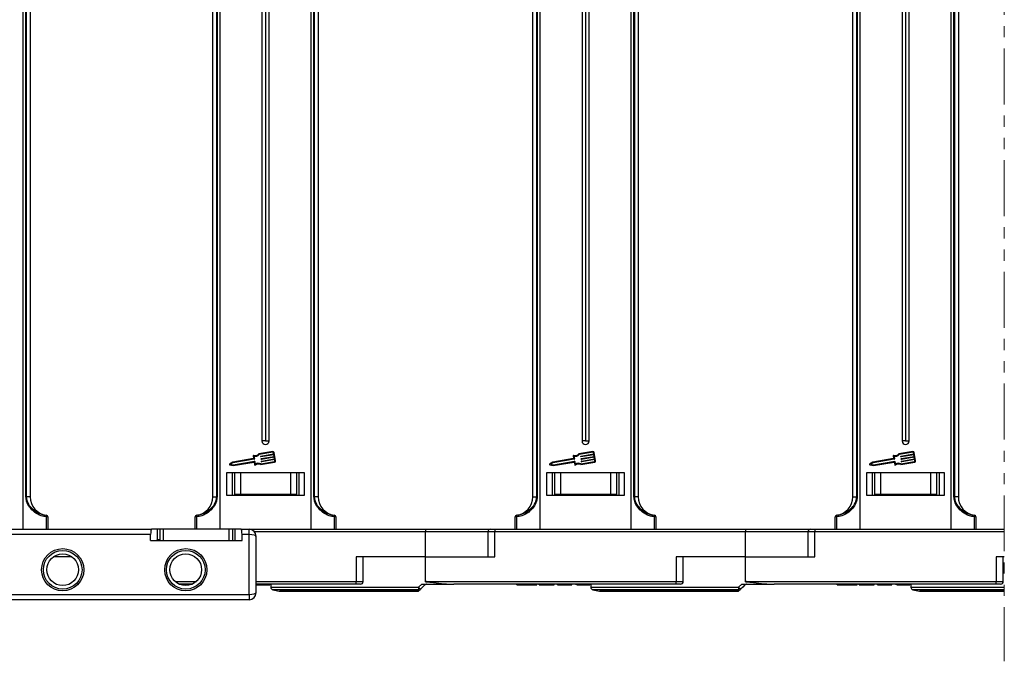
# Model space of a CAD drawing. Header units: millimetres. Extents: x -608 to 1473, y -502 to 956.
# Tile 13 of 52: x 538 to 818, y -202 to -19. Entities that reach past the tile are written whole.
import ezdxf

# ---------------------------------------------------------------- set-up
doc = ezdxf.new("R2010")
doc.units = ezdxf.units.MM
doc.linetypes.add('PHANTOM2', pattern=[31.75, 15.875, -3.175, 3.175, -3.175, 3.175, -3.175])

msp = doc.modelspace()

# ---------------------------------------------------------------- linework, layer by layer
at = {"color": 3, "linetype": 'PHANTOM2', "lineweight": 9}
msp.add_line((817.572, 162.919), (817.57, -201.728), dxfattribs=at)
at = {"color": 7, "linetype": 'Continuous', "lineweight": 25}
for p, q in [((538.612, -164.22), (538.612, -14.22)), ((539.376, -155.024), (539.376, -14.22)), ((539.491, -14.22), (539.491, -155.024)), ((540.612, -14.22), (540.612, -155.024)), ((592.503, -155.024), (592.503, -14.22)), ((593.624, -155.024), (593.624, -14.22)), ((593.739, -14.22), (593.739, -155.024)), ((594.503, -14.22), (594.503, -164.22)), ((606.503, -14.22), (606.503, -139.12)), ((607.503, -14.22), (607.503, -139.12)), ((608.503, -139.12), (608.503, -14.22)), ((620.503, -164.22), (620.503, -14.22)), ((621.267, -155.024), (621.267, -14.22)), ((621.382, -14.22), (621.382, -155.024)), ((622.503, -14.22), (622.503, -155.024)), ((683.503, -155.024), (683.503, -14.22)), ((684.624, -155.024), (684.624, -14.22)), ((684.739, -14.22), (684.739, -155.024)), ((685.503, -14.22), (685.503, -164.22)), ((697.503, -14.22), (697.503, -139.12)), ((698.503, -14.22), (698.503, -139.12)), ((699.503, -139.12), (699.503, -14.22)), ((711.503, -164.22), (711.503, -14.22)), ((712.267, -155.024), (712.267, -14.22)), ((712.382, -14.22), (712.382, -155.024)), ((713.503, -14.22), (713.503, -155.024)), ((774.503, -155.024), (774.503, -14.22)), ((775.624, -155.024), (775.624, -14.22)), ((775.739, -14.22), (775.739, -155.024)), ((776.503, -14.22), (776.503, -164.22)), ((788.503, -14.22), (788.503, -139.12)), ((789.503, -14.22), (789.503, -139.12)), ((790.503, -139.12), (790.503, -14.22)), ((802.503, -164.22), (802.503, -14.22)), ((803.267, -155.024), (803.267, -14.22)), ((803.382, -14.22), (803.382, -155.024)), ((804.503, -14.22), (804.503, -155.024)), ((607.503, -139.12), (606.503, -139.12)), ((607.503, -139.12), (608.503, -139.12)), ((698.503, -139.12), (697.503, -139.12)), ((698.503, -139.12), (699.503, -139.12)), ((789.503, -139.12), (788.503, -139.12)), ((789.503, -139.12), (790.503, -139.12)), ((609.592, -142.129), (605.606, -142.81)), ((609.626, -142.33), (605.703, -143.001)), ((609.813, -142.816), (609.744, -142.414)), ((610.357, -144.792), (609.945, -142.379)), ((700.592, -142.129), (696.606, -142.81)), ((700.626, -142.33), (696.703, -143.001)), ((700.813, -142.816), (700.744, -142.414)), ((701.357, -144.792), (700.945, -142.379)), ((791.592, -142.129), (787.606, -142.81)), ((791.626, -142.33), (787.703, -143.001)), ((791.813, -142.816), (791.744, -142.414)), ((792.357, -144.792), (791.945, -142.379)), ((598.171, -145.115), (597.276, -145.689)), ((598.247, -145.309), (597.589, -145.731)), ((604.066, -144.108), (598.171, -145.115)), ((604.302, -144.274), (598.247, -145.309)), ((598.343, -146.12), (604.288, -145.104)), ((598.35, -145.912), (604.405, -144.877)), ((603.984, -143.322), (604.108, -144.049)), ((604.211, -143.439), (604.343, -144.215)), ((604.288, -145.104), (604.421, -145.882)), ((604.463, -144.919), (604.596, -145.696)), ((606.121, -145.825), (610.107, -145.145)), ((606.145, -143.597), (606.128, -143.497)), ((606.15, -145.614), (610.073, -144.944)), ((606.17, -143.438), (609.813, -142.816)), ((609.847, -143.017), (606.204, -143.639)), ((606.265, -144.301), (606.248, -144.2)), ((606.29, -144.142), (609.933, -143.519)), ((609.967, -143.72), (606.324, -144.343)), ((606.386, -145.004), (606.368, -144.904)), ((606.41, -144.845), (610.053, -144.223)), ((610.087, -144.424), (606.444, -145.046)), ((609.933, -143.519), (609.847, -143.017)), ((610.053, -144.223), (609.967, -143.72)), ((610.156, -144.826), (610.087, -144.424)), ((689.171, -145.115), (688.276, -145.689)), ((689.247, -145.309), (688.589, -145.731)), ((695.066, -144.108), (689.171, -145.115)), ((695.302, -144.274), (689.247, -145.309)), ((689.343, -146.12), (695.288, -145.104)), ((689.35, -145.912), (695.405, -144.877)), ((694.984, -143.322), (695.108, -144.049)), ((695.211, -143.439), (695.343, -144.215)), ((695.288, -145.104), (695.421, -145.882)), ((695.463, -144.919), (695.596, -145.696)), ((697.121, -145.825), (701.107, -145.145)), ((697.145, -143.597), (697.128, -143.497)), ((697.15, -145.614), (701.073, -144.944)), ((697.17, -143.438), (700.813, -142.816)), ((700.847, -143.017), (697.204, -143.639)), ((697.265, -144.301), (697.248, -144.2)), ((697.29, -144.142), (700.933, -143.519)), ((700.967, -143.72), (697.324, -144.343)), ((697.386, -145.004), (697.368, -144.904)), ((697.41, -144.845), (701.053, -144.223)), ((701.087, -144.424), (697.444, -145.046)), ((700.933, -143.519), (700.847, -143.017)), ((701.053, -144.223), (700.967, -143.72)), ((701.156, -144.826), (701.087, -144.424)), ((780.171, -145.115), (779.276, -145.689)), ((780.247, -145.309), (779.589, -145.731)), ((786.066, -144.108), (780.171, -145.115)), ((786.302, -144.274), (780.247, -145.309)), ((780.343, -146.12), (786.288, -145.104)), ((780.35, -145.912), (786.405, -144.877)), ((785.984, -143.322), (786.108, -144.049)), ((786.211, -143.439), (786.343, -144.215)), ((786.288, -145.104), (786.421, -145.882)), ((786.463, -144.919), (786.596, -145.696)), ((788.121, -145.825), (792.107, -145.145)), ((788.145, -143.597), (788.128, -143.497)), ((788.15, -145.614), (792.073, -144.944)), ((788.17, -143.438), (791.813, -142.816)), ((791.847, -143.017), (788.204, -143.639)), ((788.265, -144.301), (788.248, -144.2)), ((788.29, -144.142), (791.933, -143.519)), ((791.967, -143.72), (788.324, -144.343)), ((788.386, -145.004), (788.368, -144.904)), ((788.41, -144.845), (792.053, -144.223)), ((792.087, -144.424), (788.444, -145.046)), ((791.933, -143.519), (791.847, -143.017)), ((792.053, -144.223), (791.967, -143.72)), ((792.156, -144.826), (792.087, -144.424)), ((596.503, -148.12), (618.503, -148.12)), ((596.503, -154.62), (596.503, -148.12)), ((597.308, -145.874), (598.343, -146.12)), ((597.589, -145.731), (598.35, -145.912)), ((598.003, -148.12), (598.003, -154.62)), ((598.703, -148.12), (598.703, -154.32)), ((600.384, -148.12), (600.384, -154.32)), ((614.622, -148.12), (614.622, -154.32)), ((616.303, -148.12), (616.303, -154.32)), ((617.003, -148.12), (617.003, -154.62)), ((617.003, -148.12), (617.003, -154.62)), ((618.503, -148.12), (618.503, -154.62)), ((687.503, -148.12), (709.503, -148.12)), ((687.503, -154.62), (687.503, -148.12)), ((688.308, -145.874), (689.343, -146.12)), ((688.589, -145.731), (689.35, -145.912)), ((689.003, -148.12), (689.003, -154.62)), ((689.703, -148.12), (689.703, -154.32)), ((691.384, -148.12), (691.384, -154.32)), ((705.622, -148.12), (705.622, -154.32)), ((707.303, -148.12), (707.303, -154.32)), ((708.003, -148.12), (708.003, -154.62)), ((708.003, -148.12), (708.003, -154.62)), ((709.503, -148.12), (709.503, -154.62)), ((778.503, -148.12), (800.503, -148.12)), ((778.503, -154.62), (778.503, -148.12)), ((779.308, -145.874), (780.343, -146.12)), ((779.589, -145.731), (780.35, -145.912)), ((780.003, -148.12), (780.003, -154.62)), ((780.703, -148.12), (780.703, -154.32)), ((782.384, -148.12), (782.384, -154.32)), ((796.622, -148.12), (796.622, -154.32)), ((798.303, -148.12), (798.303, -154.32)), ((799.003, -148.12), (799.003, -154.62)), ((799.003, -148.12), (799.003, -154.62)), ((800.503, -148.12), (800.503, -154.62)), ((539.376, -155.024), (539.491, -155.024)), ((540.612, -155.024), (539.491, -155.024)), ((592.503, -155.024), (593.624, -155.024)), ((593.739, -155.024), (593.624, -155.024)), ((618.503, -154.62), (596.503, -154.62)), ((600.384, -154.32), (598.703, -154.32)), ((614.622, -154.32), (600.384, -154.32)), ((616.303, -154.32), (614.622, -154.32)), ((621.382, -155.024), (621.267, -155.024)), ((622.503, -155.024), (621.382, -155.024)), ((683.503, -155.024), (684.624, -155.024)), ((684.739, -155.024), (684.624, -155.024)), ((709.503, -154.62), (687.503, -154.62)), ((691.384, -154.32), (689.703, -154.32)), ((705.622, -154.32), (691.384, -154.32)), ((707.303, -154.32), (705.622, -154.32)), ((712.382, -155.024), (712.267, -155.024)), ((713.503, -155.024), (712.382, -155.024)), ((774.503, -155.024), (775.624, -155.024)), ((775.739, -155.024), (775.624, -155.024)), ((800.503, -154.62), (778.503, -154.62)), ((782.384, -154.32), (780.703, -154.32)), ((796.622, -154.32), (782.384, -154.32)), ((798.303, -154.32), (796.622, -154.32)), ((803.382, -155.024), (803.267, -155.024)), ((804.503, -155.024), (803.382, -155.024)), ((545.174, -160.189), (545.174, -160.185)), ((545.217, -164.22), (545.217, -160.684)), ((545.612, -160.684), (545.217, -160.684)), ((545.612, -160.684), (545.612, -164.22)), ((587.503, -164.22), (587.503, -160.684)), ((587.898, -160.684), (587.503, -160.684)), ((587.898, -160.684), (587.898, -164.22)), ((587.941, -160.185), (587.942, -160.189)), ((627.064, -160.189), (627.064, -160.185)), ((627.108, -164.22), (627.108, -160.684)), ((627.503, -160.684), (627.108, -160.684)), ((627.503, -160.684), (627.503, -164.22)), ((678.503, -164.22), (678.503, -160.684)), ((678.898, -160.684), (678.503, -160.684)), ((678.898, -160.684), (678.898, -164.22)), ((678.941, -160.185), (678.942, -160.189)), ((718.064, -160.189), (718.064, -160.185)), ((718.108, -164.22), (718.108, -160.684)), ((718.503, -160.684), (718.108, -160.684)), ((718.503, -160.684), (718.503, -164.22)), ((769.503, -164.22), (769.503, -160.684)), ((769.898, -160.684), (769.503, -160.684)), ((769.898, -160.684), (769.898, -164.22)), ((769.941, -160.185), (769.942, -160.189)), ((809.064, -160.189), (809.064, -160.185)), ((809.108, -164.22), (809.108, -160.684)), ((809.503, -160.684), (809.108, -160.684)), ((809.503, -160.684), (809.503, -164.22)), ((479.839, -164.22), (575.104, -164.22)), ((576.807, -164.22), (575.104, -164.22)), ((576.807, -167.22), (576.807, -164.22)), ((577.501, -164.22), (576.807, -164.22)), ((577.501, -164.22), (577.501, -167.42)), ((578.501, -164.22), (577.501, -164.22)), ((578.501, -167.42), (578.501, -164.22)), ((597.177, -164.22), (578.501, -164.22)), ((597.177, -167.42), (597.177, -164.22)), ((598.177, -164.22), (597.177, -164.22)), ((598.177, -167.42), (598.177, -164.22)), ((598.871, -164.22), (598.177, -164.22)), ((598.871, -167.42), (598.871, -164.22)), ((600.575, -164.22), (598.871, -164.22)), ((600.575, -164.22), (602.839, -164.22)), ((602.839, -165.72), (602.839, -164.22)), ((602.839, -164.22), (653.003, -164.22)), ((653.003, -164.22), (671.475, -164.22)), ((653.003, -164.22), (653.003, -164.97)), ((653.003, -172.02), (653.003, -164.97)), ((670.725, -164.97), (670.725, -172.02)), ((671.475, -164.22), (672.725, -164.22)), ((672.725, -164.22), (744.003, -164.22)), ((672.725, -164.22), (672.725, -164.97)), ((744.003, -164.97), (672.725, -164.97)), ((672.725, -172.02), (672.725, -164.97)), ((744.003, -164.22), (762.475, -164.22)), ((744.003, -164.22), (744.003, -164.97)), ((744.003, -172.02), (744.003, -164.97)), ((761.725, -164.97), (761.725, -172.02)), ((762.475, -164.22), (763.725, -164.22)), ((763.725, -164.22), (817.57, -164.22)), ((763.725, -164.22), (763.725, -164.97)), ((763.725, -172.02), (763.725, -164.97)), ((817.57, -164.97), (763.725, -164.97)), ((574.839, -165.72), (479.839, -165.72)), ((574.839, -167.42), (574.839, -165.72)), ((574.839, -167.42), (600.839, -167.42)), ((576.807, -167.22), (576.603, -167.22)), ((576.603, -167.22), (576.603, -167.42)), ((577.516, -167.22), (576.807, -167.22)), ((600.839, -167.42), (600.839, -165.72)), ((602.839, -165.72), (600.839, -165.72)), ((602.839, -182.72), (602.839, -165.72)), ((604.839, -182.22), (604.839, -166.22)), ((552.401, -172.02), (547.278, -172.02)), ((633.281, -172.02), (633.281, -179.07)), ((653.003, -172.02), (633.281, -172.02)), ((635.281, -179.07), (635.281, -172.02)), ((653.003, -179.103), (653.003, -172.02)), ((653.003, -172.02), (672.725, -172.02)), ((724.281, -172.02), (724.281, -179.07)), ((744.003, -172.02), (724.281, -172.02)), ((726.281, -179.07), (726.281, -172.02)), ((744.003, -179.103), (744.003, -172.02)), ((744.003, -172.02), (763.725, -172.02)), ((815.281, -172.02), (815.281, -179.07)), ((817.57, -172.02), (815.281, -172.02)), ((817.281, -179.07), (817.281, -172.02)), ((633.281, -179.82), (633.281, -179.07)), ((653.313, -179.07), (724.281, -179.07)), ((653.313, -179.07), (653.313, -179.111)), ((724.281, -179.82), (724.281, -179.07)), ((744.313, -179.07), (815.281, -179.07)), ((744.313, -179.07), (744.313, -179.111)), ((815.281, -179.82), (815.281, -179.07)), ((586.694, -179.82), (582.985, -179.82)), ((633.281, -179.82), (604.839, -179.82)), ((604.848, -180.02), (604.848, -179.82)), ((604.979, -180.02), (604.979, -179.82)), ((606.841, -180.02), (606.841, -179.82)), ((608.694, -180.02), (608.694, -179.82)), ((609.003, -179.82), (609.003, -180.705)), ((609.606, -181.441), (611.43, -181.806)), ((650.692, -181.82), (611.577, -181.82)), ((634.531, -179.82), (633.281, -179.82)), ((651.023, -180.705), (651.924, -179.82)), ((652.783, -180.04), (651.587, -181.236)), ((651.924, -179.82), (661.092, -179.82)), ((724.281, -179.82), (661.092, -179.82)), ((679.002, -180.02), (679.002, -179.82)), ((681.84, -180.02), (681.84, -179.82)), ((684.694, -180.02), (684.694, -179.82)), ((685.31, -180.02), (685.31, -179.82)), ((685.31, -180.02), (689.54, -180.02)), ((689.54, -180.02), (689.54, -179.82)), ((690.54, -180.02), (690.54, -179.82)), ((690.54, -180.02), (690.925, -180.02)), ((690.925, -180.02), (690.925, -179.82)), ((690.925, -180.02), (693.463, -180.02)), ((693.463, -180.02), (693.463, -179.82)), ((693.463, -180.02), (694.617, -180.02)), ((694.617, -180.02), (694.617, -179.82)), ((695.848, -180.02), (695.848, -179.82)), ((695.979, -180.02), (695.979, -179.82)), ((697.841, -180.02), (697.841, -179.82)), ((699.694, -180.02), (699.694, -179.82)), ((700.003, -179.82), (700.003, -180.705)), ((700.606, -181.441), (702.43, -181.806)), ((741.692, -181.82), (702.577, -181.82)), ((725.531, -179.82), (724.281, -179.82)), ((742.023, -180.705), (742.924, -179.82)), ((742.924, -179.82), (752.092, -179.82)), ((815.281, -179.82), (752.092, -179.82)), ((770.002, -180.02), (770.002, -179.82)), ((772.84, -180.02), (772.84, -179.82)), ((775.694, -180.02), (775.694, -179.82)), ((776.31, -180.02), (776.31, -179.82)), ((776.31, -180.02), (780.54, -180.02)), ((780.54, -180.02), (780.54, -179.82)), ((781.54, -180.02), (781.54, -179.82)), ((781.54, -180.02), (781.925, -180.02)), ((781.925, -180.02), (781.925, -179.82)), ((781.925, -180.02), (784.463, -180.02)), ((784.463, -180.02), (784.463, -179.82)), ((784.463, -180.02), (785.617, -180.02)), ((785.617, -180.02), (785.617, -179.82)), ((786.848, -180.02), (786.848, -179.82)), ((786.979, -180.02), (786.979, -179.82)), ((788.841, -180.02), (788.841, -179.82)), ((790.694, -180.02), (790.694, -179.82)), ((791.003, -179.82), (791.003, -180.705)), ((791.606, -181.441), (793.43, -181.806)), ((817.57, -181.82), (793.577, -181.82)), ((816.531, -179.82), (815.281, -179.82)), ((525.461, -182.72), (602.839, -182.72)), ((602.839, -184.22), (525.461, -184.22)), ((602.839, -182.72), (602.839, -184.22))]:
    msp.add_line(p, q, dxfattribs=at)
at = {"color": 8, "linetype": 'Continuous', "lineweight": 25}
for p, q in [((653.003, -164.97), (604.401, -164.97)), ((670.725, -164.97), (653.003, -164.97)), ((672.725, -164.97), (670.725, -164.97)), ((761.725, -164.97), (744.003, -164.97)), ((763.725, -164.97), (761.725, -164.97)), ((581.835, -179.07), (587.844, -179.07)), ((604.839, -179.07), (633.281, -179.07)), ((633.281, -179.07), (635.281, -179.07)), ((724.281, -179.07), (726.281, -179.07)), ((815.281, -179.07), (817.281, -179.07)), ((609.003, -180.705), (651.023, -180.705)), ((651.05, -181.441), (609.606, -181.441)), ((611.43, -181.806), (650.684, -181.806)), ((700.003, -180.705), (742.023, -180.705)), ((742.05, -181.441), (700.606, -181.441)), ((702.43, -181.806), (741.684, -181.806)), ((791.003, -180.705), (817.57, -180.705)), ((817.57, -181.441), (791.606, -181.441)), ((793.43, -181.806), (817.57, -181.806))]:
    msp.add_line(p, q, dxfattribs=at)
at = {"color": 7, "linetype": 'Continuous', "lineweight": 25, "flags": 128}
for points in [[(650.684, -181.806), (650.685, -181.809), (650.686, -181.812), (650.687, -181.815), (650.688, -181.817), (650.689, -181.818), (650.69, -181.819), (650.691, -181.82), (650.692, -181.82)], [(741.684, -181.806), (741.685, -181.809), (741.686, -181.812), (741.687, -181.815), (741.688, -181.817), (741.689, -181.818), (741.69, -181.819), (741.691, -181.82), (741.692, -181.82)], [(743.783, -180.04), (743.185, -180.638), (742.587, -181.236)]]:
    msp.add_lwpolyline(points, dxfattribs=at)
at = {"color": 7, "linetype": 'Continuous', "lineweight": 25}
for centre, radius in [((549.839, -175.72), 6), ((549.839, -175.72), 5.5), ((584.839, -175.72), 6), ((584.839, -175.72), 5.5), ((549.839, -175.72), 4.5), ((584.839, -175.72), 4.5)]:
    msp.add_circle(centre, radius, dxfattribs=at)
for centre, radius, start, end in [((607.503, -139.12), 1, 180, 0), ((698.503, -139.12), 1, 180, 0), ((789.503, -139.12), 1, 180, 0), ((609.644, -142.431), 0.306, 9.69313, 99.69313), ((609.644, -142.431), 0.102, 9.69313, 99.69313), ((700.644, -142.431), 0.306, 9.69313, 99.69313), ((700.644, -142.431), 0.102, 9.69313, 99.69313), ((791.644, -142.431), 0.306, 9.69313, 99.69313), ((791.644, -142.431), 0.102, 9.69313, 99.69313), ((604.084, -143.304), 0.102, 74.17812, 189.69313), ((604.058, -144.057), 0.051, 279.69313, 9.69313), ((604.525, -141.748), 1.515, 254.17812, 315.51079), ((604.525, -141.748), 1.719, 259.45647, 313.25242), ((604.293, -144.224), 0.051, 279.69313, 9.69313), ((604.413, -144.928), 0.051, 9.69313, 99.69313), ((605.454, -147.186), 1.719, 66.13383, 119.92978), ((606.178, -143.488), 0.051, 99.69313, 189.69313), ((606.195, -143.589), 0.051, 189.69313, 279.69313), ((606.298, -144.192), 0.051, 99.69313, 189.69313), ((606.316, -144.292), 0.051, 189.69313, 279.69313), ((606.419, -144.895), 0.051, 99.69313, 189.69313), ((606.436, -144.996), 0.051, 189.69313, 279.69313), ((610.056, -144.843), 0.102, 279.69313, 9.69313), ((610.056, -144.843), 0.306, 279.69313, 9.69313), ((695.084, -143.304), 0.102, 74.17812, 189.69313), ((695.058, -144.057), 0.051, 279.69313, 9.69313), ((695.525, -141.748), 1.515, 254.17812, 315.51079), ((695.525, -141.748), 1.719, 259.45647, 313.25242), ((695.293, -144.224), 0.051, 279.69313, 9.69313), ((695.413, -144.928), 0.051, 9.69313, 99.69313), ((696.454, -147.186), 1.719, 66.13383, 119.92978), ((697.178, -143.488), 0.051, 99.69313, 189.69313), ((697.195, -143.589), 0.051, 189.69313, 279.69313), ((697.298, -144.192), 0.051, 99.69313, 189.69313), ((697.316, -144.292), 0.051, 189.69313, 279.69313), ((697.419, -144.895), 0.051, 99.69313, 189.69313), ((697.436, -144.996), 0.051, 189.69313, 279.69313), ((701.056, -144.843), 0.102, 279.69313, 9.69313), ((701.056, -144.843), 0.306, 279.69313, 9.69313), ((786.084, -143.304), 0.102, 74.17812, 189.69313), ((786.058, -144.057), 0.051, 279.69313, 9.69313), ((786.525, -141.748), 1.515, 254.17812, 315.51079), ((786.525, -141.748), 1.719, 259.45647, 313.25242), ((786.293, -144.224), 0.051, 279.69313, 9.69313), ((786.413, -144.928), 0.051, 9.69313, 99.69313), ((787.454, -147.186), 1.719, 66.13383, 119.92978), ((788.178, -143.488), 0.051, 99.69313, 189.69313), ((788.195, -143.589), 0.051, 189.69313, 279.69313), ((788.298, -144.192), 0.051, 99.69313, 189.69313), ((788.316, -144.292), 0.051, 189.69313, 279.69313), ((788.419, -144.895), 0.051, 99.69313, 189.69313), ((788.436, -144.996), 0.051, 189.69313, 279.69313), ((792.056, -144.843), 0.102, 279.69313, 9.69313), ((792.056, -144.843), 0.306, 279.69313, 9.69313), ((597.332, -145.775), 0.102, 122.71459, 256.67167), ((604.521, -145.864), 0.102, 189.69313, 305.20814), ((605.454, -147.186), 1.515, 63.87547, 125.20814), ((688.332, -145.775), 0.102, 122.71459, 256.67167), ((695.521, -145.864), 0.102, 189.69313, 305.20814), ((696.454, -147.186), 1.515, 63.87547, 125.20814), ((779.332, -145.775), 0.102, 122.71459, 256.67167), ((786.521, -145.864), 0.102, 189.69313, 305.20814), ((787.454, -147.186), 1.515, 63.87547, 125.20814), ((545.812, -155.024), 5.2, 180, 262.94587), ((587.303, -155.024), 5.2, 277.05413, 0), ((627.703, -155.024), 5.2, 180, 262.94587), ((678.303, -155.024), 5.2, 277.05413, 0), ((718.703, -155.024), 5.2, 180, 262.94587), ((769.303, -155.024), 5.2, 277.05413, 0), ((809.703, -155.024), 5.2, 180, 262.94587), ((545.112, -160.681), 0.5, 0, 82.94587), ((544.484, -160.499), 0.756, 345.83178, 24.21267), ((545.113, -160.685), 0.499, 0.04817, 83.03383), ((588.003, -160.681), 0.5, 97.05413, 180), ((588.002, -160.685), 0.499, 96.96875, 179.95021), ((588.631, -160.499), 0.756, 155.79035, 194.16691), ((627.003, -160.681), 0.5, 0, 82.94587), ((626.374, -160.499), 0.756, 345.83235, 24.21381), ((627.003, -160.685), 0.499, 0.05052, 83.03245), ((679.003, -160.681), 0.5, 97.05413, 180), ((679.002, -160.685), 0.499, 96.96573, 179.95323), ((679.631, -160.499), 0.756, 155.7909, 194.16294), ((718.003, -160.681), 0.5, 0, 82.94587), ((717.374, -160.499), 0.756, 345.83122, 24.21152), ((718.003, -160.685), 0.499, 0.04583, 83.03521), ((770.003, -160.681), 0.5, 97.05413, 180), ((770.002, -160.685), 0.499, 96.96668, 179.95228), ((770.631, -160.499), 0.756, 155.78848, 194.16878), ((809.003, -160.681), 0.5, 0, 82.94587), ((808.374, -160.499), 0.756, 345.83122, 24.21152), ((809.003, -160.685), 0.499, 0.04583, 83.03521), ((602.839, -166.22), 2, 0, 90), ((671.475, -164.97), 0.75, 90, 180), ((762.475, -164.97), 0.75, 90, 180), ((634.531, -179.07), 0.75, 270, 0), ((653.313, -180.57), 1.5, 90, 101.95298), ((725.531, -179.07), 0.75, 270, 0), ((744.313, -180.57), 1.5, 90, 101.95298), ((816.531, -179.07), 0.75, 270, 0), ((609.753, -180.705), 0.75, 180, 258.69007), ((611.577, -181.07), 0.75, 258.69007, 270), ((650.722, -181.096), 0.71, 266.91863, 314.78198), ((650.692, -181.07), 0.75, 270, 315), ((657.242, -180.844), 6.221, 178.72194, 185.50419), ((655.518, -176.49), 6.162, 223.16564, 230.36879), ((651.087, -180.732), 0.71, 267.03188, 314.78187), ((655.809, -176.637), 4.553, 224.3516, 228.35729), ((653.192, -179.821), 0.0372, 179.06674, 204.92203), ((653.313, -180.57), 0.75, 90, 101.95298), ((700.753, -180.705), 0.75, 180, 258.69007), ((702.577, -181.07), 0.75, 258.69007, 270), ((741.722, -181.096), 0.71, 266.9189, 314.78276), ((741.692, -181.07), 0.75, 270, 315), ((748.25, -180.844), 6.228, 178.72727, 185.50118), ((746.52, -176.488), 6.165, 223.16776, 230.36818), ((742.087, -180.732), 0.71, 267.03434, 314.77941), ((746.813, -176.632), 4.56, 224.35449, 228.3544), ((747.452, -179.134), 3.368, 191.75248, 192.03541), ((744.313, -180.57), 0.75, 90, 101.95298), ((791.753, -180.705), 0.75, 180, 258.69007), ((793.577, -181.07), 0.75, 258.69007, 270), ((602.839, -182.22), 2, 270, 0)]:
    msp.add_arc(centre, radius, start, end, dxfattribs=at)
for centre, major_axis, ratio, start_param, end_param in [((575.104, -165.72), (0, 1.5), 0.176327, 0, 1.5707963), ((600.575, -165.72), (0, 1.5), 0.176327, 4.712389, 6.2831853), ((602.839, -166.22), (2, 0), 0.25, 0, 1.5707963), ((602.839, -182.22), (2, 0), 0.25, 4.712389, 6.2831853)]:
    msp.add_ellipse(centre, major_axis=major_axis, ratio=ratio, start_param=start_param, end_param=end_param, dxfattribs=at)
for points, knots in [([(545.217, -160.684), (544.725, -160.598), (543.497, -160.382), (541.803, -159.451), (540.391, -158.006), (539.536, -156.495), (539.422, -155.446), (539.376, -155.024)], [0, 0, 0, 0, 0.1717584, 0.4284865, 0.6465014, 0.8576675, 1, 1, 1, 1]), ([(539.491, -155.024), (539.543, -155.432), (539.673, -156.445), (540.587, -157.844), (541.989, -159.14), (543.542, -159.886), (544.663, -160.132), (545.115, -160.182), (545.174, -160.189)], [0, 0, 0, 0, 0.144272, 0.3583693, 0.5770634, 0.8312305, 0.9783707, 1, 1, 1, 1]), ([(593.739, -155.024), (593.693, -155.446), (593.579, -156.495), (592.724, -158.006), (591.312, -159.451), (589.618, -160.382), (588.39, -160.598), (587.898, -160.684)], [0, 0, 0, 0, 0.1423325, 0.3534991, 0.571514, 0.8282413, 1, 1, 1, 1]), ([(587.942, -160.189), (588.392, -160.116), (589.522, -159.932), (591.125, -159.135), (592.528, -157.845), (593.442, -156.445), (593.572, -155.432), (593.624, -155.024)], [0, 0, 0, 0, 0.1687004, 0.4228887, 0.6416006, 0.8557155, 1, 1, 1, 1]), ([(627.108, -160.684), (626.615, -160.598), (625.388, -160.382), (623.693, -159.451), (622.282, -158.006), (621.426, -156.495), (621.313, -155.446), (621.267, -155.024)], [0, 0, 0, 0, 0.1717584, 0.4284868, 0.6465014, 0.8576677, 1, 1, 1, 1]), ([(621.382, -155.024), (621.434, -155.432), (621.564, -156.445), (622.478, -157.844), (623.88, -159.14), (625.432, -159.886), (626.553, -160.132), (627.006, -160.182), (627.064, -160.189)], [0, 0, 0, 0, 0.144272, 0.358369, 0.5770625, 0.831231, 0.978372, 1, 1, 1, 1]), ([(684.739, -155.024), (684.693, -155.446), (684.579, -156.495), (683.724, -158.006), (682.312, -159.451), (680.618, -160.382), (679.39, -160.598), (678.898, -160.684)], [0, 0, 0, 0, 0.1423323, 0.3534986, 0.5715131, 0.82824, 1, 1, 1, 1]), ([(678.942, -160.189), (679.392, -160.116), (680.522, -159.932), (682.125, -159.135), (683.528, -157.845), (684.442, -156.445), (684.572, -155.432), (684.624, -155.024)], [0, 0, 0, 0, 0.1686988, 0.4228886, 0.6416005, 0.8557155, 1, 1, 1, 1]), ([(718.108, -160.684), (717.615, -160.598), (716.388, -160.382), (714.693, -159.451), (713.282, -158.006), (712.426, -156.495), (712.313, -155.446), (712.267, -155.024)], [0, 0, 0, 0, 0.1717585, 0.4284871, 0.6465019, 0.8576676, 1, 1, 1, 1]), ([(712.382, -155.024), (712.434, -155.432), (712.564, -156.445), (713.478, -157.844), (714.88, -159.14), (716.432, -159.886), (717.553, -160.132), (718.006, -160.182), (718.064, -160.189)], [0, 0, 0, 0, 0.1442716, 0.3583693, 0.5770627, 0.8312294, 0.9783703, 1, 1, 1, 1]), ([(775.739, -155.024), (775.693, -155.446), (775.579, -156.495), (774.724, -158.006), (773.312, -159.451), (771.618, -160.382), (770.39, -160.598), (769.898, -160.684)], [0, 0, 0, 0, 0.1423324, 0.3534981, 0.5715129, 0.8282415, 1, 1, 1, 1]), ([(769.942, -160.189), (770.392, -160.116), (771.522, -159.932), (773.125, -159.135), (774.528, -157.845), (775.442, -156.445), (775.572, -155.432), (775.624, -155.024)], [0, 0, 0, 0, 0.1687002, 0.4228883, 0.6416, 0.8557157, 1, 1, 1, 1]), ([(809.108, -160.684), (808.615, -160.598), (807.388, -160.382), (805.693, -159.451), (804.282, -158.006), (803.426, -156.495), (803.313, -155.446), (803.267, -155.024)], [0, 0, 0, 0, 0.1717588, 0.4284848, 0.6464999, 0.8576674, 1, 1, 1, 1]), ([(803.382, -155.024), (803.434, -155.432), (803.564, -156.445), (804.478, -157.844), (805.88, -159.14), (807.432, -159.886), (808.553, -160.132), (809.006, -160.182), (809.064, -160.189)], [0, 0, 0, 0, 0.1442724, 0.3583687, 0.5770623, 0.8312325, 0.9783703, 1, 1, 1, 1]), ([(653.003, -179.103), (653.017, -179.102), (653.12, -179.094), (653.224, -179.103), (653.313, -179.111)], [0, 0, 0, 0, 0.1378965, 1, 1, 1, 1]), ([(653.313, -179.111), (653.72, -179.164), (655.118, -179.346), (657.514, -179.632), (659.702, -179.808), (660.893, -179.819), (661.092, -179.82)], [0, 0, 0, 0, 0.1563417, 0.5382473, 0.9225788, 1, 1, 1, 1]), ([(744.003, -179.103), (744.017, -179.102), (744.12, -179.094), (744.224, -179.103), (744.313, -179.111)], [0, 0, 0, 0, 0.1379031, 1, 1, 1, 1]), ([(744.313, -179.111), (744.72, -179.164), (746.118, -179.346), (748.514, -179.632), (750.702, -179.808), (751.893, -179.819), (752.092, -179.82)], [0, 0, 0, 0, 0.1563435, 0.5382491, 0.9225806, 1, 1, 1, 1]), ([(604.979, -180.02), (605.073, -180.02), (605.262, -180.02), (605.923, -180.02), (606.493, -180.02), (606.841, -180.02)], [0, 0, 0, 0, 0.2801219, 0.5603049, 1, 1, 1, 1]), ([(606.841, -180.02), (607.134, -180.02), (607.717, -180.02), (608.382, -180.02), (608.66, -180.02), (608.683, -180.02), (608.694, -180.02)], [0, 0, 0, 0, 0.2802337, 0.5584203, 0.7788358, 1, 1, 1, 1]), ([(650.684, -181.806), (650.768, -181.722), (650.89, -181.601), (651.012, -181.479), (651.05, -181.441)], [0, 0, 0, 0, 0.6855354, 1, 1, 1, 1]), ([(651.587, -181.236), (651.549, -181.274), (651.427, -181.396), (651.306, -181.517), (651.222, -181.601)], [0, 0, 0, 0, 0.3144779, 1, 1, 1, 1]), ([(653.158, -179.837), (653.1, -179.853), (652.96, -179.891), (652.848, -179.985), (652.783, -180.04)], [0, 0, 0, 0, 0.4157122, 1, 1, 1, 1]), ([(679.002, -180.02), (679.031, -180.02), (679.09, -180.02), (679.79, -180.02), (680.796, -180.02), (681.492, -180.02), (681.84, -180.02)], [0, 0, 0, 0, 0.2805591, 0.5594767, 0.779425, 1, 1, 1, 1]), ([(681.84, -180.02), (682.284, -180.02), (683.169, -180.02), (684.163, -180.02), (684.637, -180.02), (684.675, -180.02), (684.694, -180.02)], [0, 0, 0, 0, 0.2799416, 0.5587153, 0.7790515, 1, 1, 1, 1]), ([(695.979, -180.02), (696.073, -180.02), (696.262, -180.02), (696.923, -180.02), (697.493, -180.02), (697.841, -180.02)], [0, 0, 0, 0, 0.2801178, 0.56029999, 1, 1, 1, 1]), ([(697.841, -180.02), (698.134, -180.02), (698.717, -180.02), (699.382, -180.02), (699.66, -180.02), (699.683, -180.02), (699.694, -180.02)], [0, 0, 0, 0, 0.2802347, 0.5584184, 0.7788346, 1, 1, 1, 1]), ([(741.684, -181.806), (741.768, -181.722), (741.89, -181.601), (742.012, -181.479), (742.05, -181.441)], [0, 0, 0, 0, 0.68553388, 1, 1, 1, 1]), ([(742.587, -181.236), (742.549, -181.274), (742.427, -181.396), (742.306, -181.517), (742.222, -181.601)], [0, 0, 0, 0, 0.314479, 1, 1, 1, 1]), ([(744.158, -179.837), (744.1, -179.853), (743.96, -179.891), (743.848, -179.985), (743.783, -180.04)], [0, 0, 0, 0, 0.4157122, 1, 1, 1, 1]), ([(770.002, -180.02), (770.031, -180.02), (770.09, -180.02), (770.79, -180.02), (771.796, -180.02), (772.492, -180.02), (772.84, -180.02)], [0, 0, 0, 0, 0.2805599, 0.5594785, 0.7794275, 1, 1, 1, 1]), ([(772.84, -180.02), (773.284, -180.02), (774.169, -180.02), (775.163, -180.02), (775.637, -180.02), (775.675, -180.02), (775.694, -180.02)], [0, 0, 0, 0, 0.2799444, 0.5587154, 0.7790514, 1, 1, 1, 1]), ([(786.979, -180.02), (787.073, -180.02), (787.262, -180.02), (787.923, -180.02), (788.493, -180.02), (788.841, -180.02)], [0, 0, 0, 0, 0.2801181, 0.5603057, 1, 1, 1, 1]), ([(788.841, -180.02), (789.134, -180.02), (789.717, -180.02), (790.382, -180.02), (790.66, -180.02), (790.683, -180.02), (790.694, -180.02)], [0, 0, 0, 0, 0.2802303, 0.5584182, 0.7788348, 1, 1, 1, 1])]:
    msp.add_open_spline(points, degree=3, knots=knots, dxfattribs=at)

doc.saveas('drawing.dxf')
